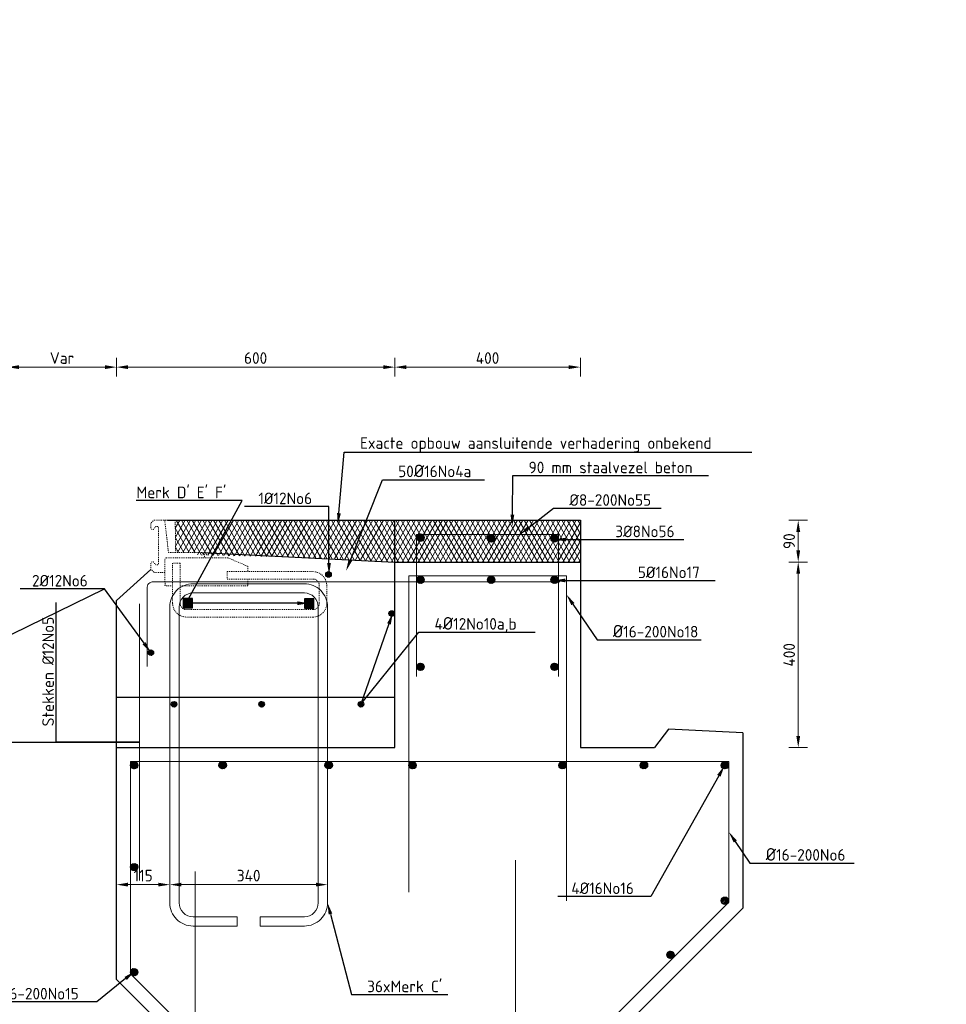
# Model space of a CAD drawing. Header units: millimetres. Extents: x -8028558 to 327273, y -63352 to 83293.
# Tile 34 of 195: x 749 to 2746, y -15356 to -13234. Entities that reach past the tile are written whole.
import ezdxf
from ezdxf import colors
from ezdxf.entities.mleader import LeaderData, LeaderLine
from ezdxf.math import Vec2, Vec3

# ---------------------------------------------------------------- set-up
doc = ezdxf.new("R2010")
doc.units = ezdxf.units.MM
doc.linetypes.add('NLCS-HIDDEN', pattern=[4, 2, -2])
for name, color, linetype, lineweight in [('B-CO-BC-BETONVORM-GD', 90, 'Continuous', 25), ('B-CO-BC-STORTNAAD-GD', 10, 'BC-STORTNAAD', 25), ('B-CO-BC-WAPENING-G', 170, 'Continuous', 18), ('B-CO-BC-WAPENING-GD', 130, 'Continuous', 25), ('B-CO-BC-WAPENING_HOOFDWAPENING-G', 170, 'Continuous', 18), ('B-CO-SC-STAALVORM-A', 252, 'Continuous', 18), ('B-CO-SC-STAALVORM-AD', 252, 'Continuous', 18), ('B-CO-SC-STAALVORM-GD', 140, 'Continuous', 25), ('B-CO-SC-STAALVORM-GN', 10, 'NLCS-HIDDEN', 13), ('B-CO-VH-VERHARDING_ASFALT-A', 252, 'Continuous', 18), ('B-CO-VH-VERHARDING_ASFALT-GD', 252, 'Continuous', 25), ('X-XX-AL-M', 7, 'Continuous', 18), ('X-XX-AL-T25', 7, 'Continuous', 25), ('X-XX-AL-VERWIJZING-T25', 7, 'Continuous', 25)]:
    doc.layers.add(name, color=color, linetype=linetype, lineweight=lineweight)
doc.styles.add('NLCS-ISO-MM10-T25', font='NLCS-ISO.ttf', dxfattribs={"height": 25})
doc.linetypes.add('BC-STORTNAAD', pattern='A,15,-1,[175,NLCS.SHX,S=1,R=0,X=0,Y=0],-1', length=17)
doc.dimstyles.new('NLCS-MM10-T25-PIJL_L0_H4', dxfattribs={"dimscale": 10, "dimtxt": 2.5, "dimasz": 2.5, "dimexe": 2, "dimexo": 2, "dimgap": 0.7, "dimtad": 1, "dimdec": 0, "dimzin": 0, "dimdsep": 46, "dimtxsty": 'NLCS-ISO-MM10-T25', "dimcen": 0, "dimdle": 2, "dimclrd": 256, "dimclre": 256, "dimclrt": 256, "dimadec": 4, "dimazin": 0, "dimtfac": 1, "dimtdec": 3, "dimtofl": 0, "dimtmove": 0, "dimatfit": 3, "dimfxl": 2, "dimfxlon": 1, "dimtfillclr": 256, "dimtolj": 1, "dimtzin": 0, "dimlwd": -1, "dimlwe": -1, "dimarcsym": 0})
pattern_1 = [(45, (29461.201, 0), (-2.8284271, 2.8284271), []), (45, (29461.201, 2.4284), (-2.8284271, 2.8284271), []), (45, (29461.201, 2.5284), (-2.8284271, 2.8284271), []), (45, (29461.201, 2.6284), (-2.8284271, 2.8284271), [])]
pattern_2 = [(45, (29478.201, 0), (-2.8284271, 2.8284271), []), (45, (29478.201, 2.4284), (-2.8284271, 2.8284271), []), (45, (29478.201, 2.5284), (-2.8284271, 2.8284271), []), (45, (29478.201, 2.6284), (-2.8284271, 2.8284271), [])]
pattern_3 = [(45, (29444.201, 0), (-2.8284271, 2.8284271), []), (45, (29444.201, 2.4284), (-2.8284271, 2.8284271), []), (45, (29444.201, 2.5284), (-2.8284271, 2.8284271), []), (45, (29444.201, 2.6284), (-2.8284271, 2.8284271), [])]

# ---------------------------------------------------------------- blocks, each defined once
blk = doc.blocks.new('*D1818')
at = {"layer": 'X-XX-AL-M', "transparency": 16777216}
for p, q in [((722.7, -14002.7), (722.7, -13962.7)), ((957.5, -14002.7), (957.5, -13962.7)), ((747.7, -13982.7), (932.5, -13982.7))]:
    blk.add_line(p, q, dxfattribs=at)
for points in [[(747.7, -13978.6), (747.7, -13986.9), (722.7, -13982.7)], [(932.5, -13978.6), (932.5, -13986.9), (957.5, -13982.7)]]:
    blk.add_solid(points, dxfattribs=at)
at = {"layer": 'X-XX-AL-M', "transparency": 16777216, "insert": (840.1, -13963.2), "char_height": 25, "attachment_point": 5, "style": 'NLCS-ISO-MM10-T25'}
blk.add_mtext('\\A1;Var', dxfattribs=at)
blk = doc.blocks.new('*D1827')
at = {"layer": 'X-XX-AL-M', "transparency": 16777216}
for p, q in [((957.5, -14002.7), (957.5, -13962.7)), ((1557.5, -14002.7), (1557.5, -13962.7)), ((1532.5, -13982.7), (982.5, -13982.7))]:
    blk.add_line(p, q, dxfattribs=at)
for points in [[(982.5, -13978.6), (982.5, -13986.9), (957.5, -13982.7)], [(1532.5, -13978.6), (1532.5, -13986.9), (1557.5, -13982.7)]]:
    blk.add_solid(points, dxfattribs=at)
at = {"layer": 'X-XX-AL-M', "transparency": 16777216, "insert": (1257.5, -13963.2), "char_height": 25, "attachment_point": 5, "style": 'NLCS-ISO-MM10-T25'}
blk.add_mtext('\\A1;600', dxfattribs=at)
blk = doc.blocks.new('*D1828')
at = {"layer": 'X-XX-AL-M', "transparency": 16777216}
for p, q in [((2407.2, -14402.9), (2447.2, -14402.9)), ((2427.2, -14427.9), (2427.2, -14777.9)), ((2407.2, -14802.9), (2447.2, -14802.9))]:
    blk.add_line(p, q, dxfattribs=at)
for points in [[(2423.1, -14427.9), (2431.4, -14427.9), (2427.2, -14402.9)], [(2423.1, -14777.9), (2431.4, -14777.9), (2427.2, -14802.9)]]:
    blk.add_solid(points, dxfattribs=at)
at = {"layer": 'X-XX-AL-M', "transparency": 16777216, "insert": (2407.7, -14602.9), "char_height": 25, "attachment_point": 5, "rotation": 90, "style": 'NLCS-ISO-MM10-T25'}
blk.add_mtext('\\A1;400', dxfattribs=at)
blk = doc.blocks.new('*D1829')
at = {"layer": 'X-XX-AL-M', "transparency": 16777216}
for p, q in [((2407.2, -14312.9), (2447.2, -14312.9)), ((2427.2, -14337.9), (2427.2, -14377.9)), ((2407.2, -14402.9), (2447.2, -14402.9))]:
    blk.add_line(p, q, dxfattribs=at)
for points in [[(2423.1, -14337.9), (2431.4, -14337.9), (2427.2, -14312.9)], [(2423.1, -14377.9), (2431.4, -14377.9), (2427.2, -14402.9)]]:
    blk.add_solid(points, dxfattribs=at)
at = {"layer": 'X-XX-AL-M', "transparency": 16777216, "insert": (2407.7, -14357.9), "char_height": 25, "attachment_point": 5, "rotation": 90, "style": 'NLCS-ISO-MM10-T25'}
blk.add_mtext('\\A1;90', dxfattribs=at)
blk = doc.blocks.new('*D1812')
at = {"layer": 'X-XX-AL-M', "transparency": 16777216}
for p, q in [((1557.5, -14002.7), (1557.5, -13962.7)), ((1957.5, -14002.7), (1957.5, -13962.7)), ((1582.5, -13982.7), (1932.5, -13982.7))]:
    blk.add_line(p, q, dxfattribs=at)
for points in [[(1582.5, -13978.6), (1582.5, -13986.9), (1557.5, -13982.7)], [(1932.5, -13978.6), (1932.5, -13986.9), (1957.5, -13982.7)]]:
    blk.add_solid(points, dxfattribs=at)
at = {"layer": 'X-XX-AL-M', "transparency": 16777216, "insert": (1757.5, -13963.2), "char_height": 25, "attachment_point": 5, "style": 'NLCS-ISO-MM10-T25'}
blk.add_mtext('\\A1;400', dxfattribs=at)
blk = doc.blocks.new('*D1815')
at = {"layer": 'X-XX-AL-M', "transparency": 16777216}
for p, q in [((1072.5, -15117.6), (1072.5, -15078.4)), ((1412.5, -15117.6), (1412.5, -15078.4)), ((1097.5, -15098.4), (1387.5, -15098.4))]:
    blk.add_line(p, q, dxfattribs=at)
for points in [[(1097.5, -15094.2), (1097.5, -15102.5), (1072.5, -15098.4)], [(1387.5, -15094.2), (1387.5, -15102.5), (1412.5, -15098.4)]]:
    blk.add_solid(points, dxfattribs=at)
at = {"layer": 'X-XX-AL-M', "transparency": 16777216, "insert": (1242.5, -15078.9), "char_height": 25, "attachment_point": 5, "style": 'NLCS-ISO-MM10-T25'}
blk.add_mtext('\\A1;340', dxfattribs=at)
blk = doc.blocks.new('*D1816')
at = {"layer": 'X-XX-AL-M', "transparency": 16777216}
for p, q in [((957.5, -15118.4), (957.5, -15078.4)), ((1072.5, -15117.6), (1072.5, -15078.4)), ((1047.5, -15098.4), (982.5, -15098.4))]:
    blk.add_line(p, q, dxfattribs=at)
for points in [[(982.5, -15094.2), (982.5, -15102.5), (957.5, -15098.4)], [(1047.5, -15094.2), (1047.5, -15102.5), (1072.5, -15098.4)]]:
    blk.add_solid(points, dxfattribs=at)
at = {"layer": 'X-XX-AL-M', "transparency": 16777216, "insert": (1015, -15078.9), "char_height": 25, "attachment_point": 5, "style": 'NLCS-ISO-MM10-T25'}
blk.add_mtext('\\A1;115', dxfattribs=at)

msp = doc.modelspace()

# ---------------------------------------------------------------- hatches: boundary and pattern name
at = {"layer": 'B-CO-SC-STAALVORM-A'}
h = msp.add_hatch(dxfattribs=at)
h.set_pattern_fill('ACO-STAAL', color=256, pattern_type=2)
h.set_pattern_definition([(45, (29576.2354, -7126.6957), (-2.8284271, 2.8284271), []), (45, (29576.2354, -7124.2673), (-2.8284271, 2.8284271), []), (45, (29576.2354, -7124.1673), (-2.8284271, 2.8284271), []), (45, (29576.2354, -7124.0673), (-2.8284271, 2.8284271), [])])
h.paths.add_polyline_path([(1620.7, -14350.3, 1), (1604.7, -14350.3, 1)])
h = msp.add_hatch(dxfattribs=at)
h.set_pattern_fill('ACO-STAAL', color=256, pattern_type=2)
h.set_pattern_definition([(45, (29559.305, -7128.234), (-2.8284271, 2.8284271), []), (45, (29559.305, -7125.8057), (-2.8284271, 2.8284271), []), (45, (29559.305, -7125.7057), (-2.8284271, 2.8284271), []), (45, (29559.305, -7125.6057), (-2.8284271, 2.8284271), [])])
h.paths.add_polyline_path([(1773.1, -14351.9, 1), (1757.1, -14351.9, 1)])
h = msp.add_hatch(dxfattribs=at)
h.set_pattern_fill('ACO-STAAL', color=256, pattern_type=2)
h.set_pattern_definition([(45, (29542.305, -7128.234), (-2.8284271, 2.8284271), []), (45, (29542.305, -7125.8057), (-2.8284271, 2.8284271), []), (45, (29542.305, -7125.7057), (-2.8284271, 2.8284271), []), (45, (29542.305, -7125.6057), (-2.8284271, 2.8284271), [])])
h.paths.add_polyline_path([(1909.9, -14351.9, 1), (1893.9, -14351.9, 1)])
h = msp.add_hatch(dxfattribs=at)
h.set_pattern_fill('ACO-STAAL', color=256, pattern_type=2)
h.set_pattern_definition(pattern_2)
h.paths.add_polyline_path([(1620.8, -14441.4, 1), (1604.8, -14441.4, 1)])
h = msp.add_hatch(dxfattribs=at)
h.set_pattern_fill('ACO-STAAL', color=256, pattern_type=2)
h.set_pattern_definition(pattern_1)
h.paths.add_polyline_path([(1773.1, -14441.4, 1), (1757.1, -14441.4, 1)])
h = msp.add_hatch(dxfattribs=at)
h.set_pattern_fill('ACO-STAAL', color=256, pattern_type=2)
h.set_pattern_definition(pattern_3)
h.paths.add_polyline_path([(1909.9, -14441.4, 1), (1893.9, -14441.4, 1)])
h = msp.add_hatch(dxfattribs=at)
h.set_pattern_fill('ACO-STAAL', color=256, pattern_type=2)
h.set_pattern_definition(pattern_2)
h.paths.add_polyline_path([(1620.8, -14628.8, 1), (1604.8, -14628.8, 1)])
h = msp.add_hatch(dxfattribs=at)
h.set_pattern_fill('ACO-STAAL', color=256, pattern_type=2)
h.set_pattern_definition(pattern_3)
h.paths.add_polyline_path([(1909.9, -14628.8, 1), (1893.9, -14628.8, 1)])
h = msp.add_hatch(dxfattribs=at)
h.set_pattern_fill('ACO-STAAL', color=256, pattern_type=2)
h.set_pattern_definition(pattern_1)
h.paths.add_polyline_path([(1003.6, -14841, 1), (987.6, -14841, 1)])
h = msp.add_hatch(dxfattribs=at)
h.set_pattern_fill('ACO-STAAL', color=256, pattern_type=2)
h.set_pattern_definition(pattern_1)
h.paths.add_polyline_path([(1194.4, -14841, 1), (1178.4, -14841, 1)])
h = msp.add_hatch(dxfattribs=at)
h.set_pattern_fill('ACO-STAAL', color=256, pattern_type=2)
h.set_pattern_definition(pattern_1)
h.paths.add_polyline_path([(1423, -14841, 1), (1407, -14841, 1)])
h = msp.add_hatch(dxfattribs=at)
h.set_pattern_fill('ACO-STAAL', color=256, pattern_type=2)
h.set_pattern_definition(pattern_1)
h.paths.add_polyline_path([(1603.8, -14841, 1), (1587.8, -14841, 1)])
h = msp.add_hatch(dxfattribs=at)
h.set_pattern_fill('ACO-STAAL', color=256, pattern_type=2)
h.set_pattern_definition(pattern_1)
h.paths.add_polyline_path([(1926.9, -14841, 1), (1910.9, -14841, 1)])
h = msp.add_hatch(dxfattribs=at)
h.set_pattern_fill('ACO-STAAL', color=256, pattern_type=2)
h.set_pattern_definition(pattern_1)
h.paths.add_polyline_path([(2102.6, -14841, 1), (2086.6, -14841, 1)])
h = msp.add_hatch(dxfattribs=at)
h.set_pattern_fill('ACO-STAAL', color=256, pattern_type=2)
h.set_pattern_definition(pattern_1)
h.paths.add_polyline_path([(2277, -14841, 1), (2261, -14841, 1)])
h = msp.add_hatch(dxfattribs=at)
h.set_pattern_fill('ACO-STAAL', color=256, pattern_type=2)
h.set_pattern_definition(pattern_1)
h.paths.add_polyline_path([(1003.6, -15060.6, 1), (987.6, -15060.6, 1)])
h = msp.add_hatch(dxfattribs=at)
h.set_pattern_fill('ACO-STAAL', color=256, pattern_type=2)
h.set_pattern_definition(pattern_1)
h.paths.add_polyline_path([(2277.2, -15133.1, 1), (2261.2, -15133.1, 1)])
h = msp.add_hatch(dxfattribs=at)
h.set_pattern_fill('ACO-STAAL', color=256, pattern_type=2)
h.set_pattern_definition(pattern_1)
h.paths.add_polyline_path([(2159.8, -15249.8, 1), (2143.8, -15249.8, 1)])
h = msp.add_hatch(dxfattribs=at)
h.set_pattern_fill('ACO-STAAL', color=256, pattern_type=2)
h.set_pattern_definition(pattern_1)
h.paths.add_polyline_path([(1003.6, -15287.1, 1), (987.6, -15287.1, 1)])
at = {"layer": 'B-CO-SC-STAALVORM-AD'}
h = msp.add_hatch(dxfattribs=at)
h.set_pattern_fill('ACO-STAAL', color=256, pattern_type=2)
h.set_pattern_definition([(45, (29486.299, -1.1786), (-2.8284271, 2.8284271), []), (45, (29486.299, 1.25), (-2.8284271, 2.8284271), []), (45, (29486.299, 1.35), (-2.8284271, 2.8284271), []), (45, (29486.299, 1.45), (-2.8284271, 2.8284271), [])])
h.paths.add_polyline_path([(1408.7, -14429.9, -1), (1420.7, -14429.9, -1)])
h = msp.add_hatch(dxfattribs=at)
h.set_pattern_fill('ACO-STAAL', color=256, pattern_type=2)
h.set_pattern_definition(pattern_1)
h.paths.add_polyline_path([(1557, -14513.9, 1), (1545, -14513.9, 1)])
h = msp.add_hatch(dxfattribs=at)
h.set_pattern_fill('ACO-STAAL', color=256, pattern_type=2)
h.set_pattern_definition([(45, (29462.6566, 31.8182), (-2.8284271, 2.8284271), []), (45, (29462.6566, 34.2466), (-2.8284271, 2.8284271), []), (45, (29462.6566, 34.3466), (-2.8284271, 2.8284271), []), (45, (29462.6566, 34.4466), (-2.8284271, 2.8284271), [])])
h.paths.add_polyline_path([(1037.6, -14598.3, 1), (1025.6, -14598.3, 1)])
h = msp.add_hatch(dxfattribs=at)
h.set_pattern_fill('ACO-STAAL', color=256, pattern_type=2)
h.set_pattern_definition(pattern_1)
h.paths.add_polyline_path([(1087.7, -14709.6, 1), (1075.7, -14709.6, 1)])
h = msp.add_hatch(dxfattribs=at)
h.set_pattern_fill('ACO-STAAL', color=256, pattern_type=2)
h.set_pattern_definition(pattern_1)
h.paths.add_polyline_path([(1276.4, -14709.6, 1), (1264.4, -14709.6, 1)])
h = msp.add_hatch(dxfattribs=at)
h.set_pattern_fill('ACO-STAAL', color=256, pattern_type=2)
h.set_pattern_definition(pattern_1)
h.paths.add_polyline_path([(1490.6, -14709.6, 1), (1478.6, -14709.6, 1)])
at = {"layer": 'B-CO-VH-VERHARDING_ASFALT-A'}
h = msp.add_hatch(dxfattribs=at)
h.set_pattern_fill('AVH-ASFALT', color=256, scale=10, pattern_type=2)
h.set_pattern_definition([(60, (29461.201, 0), (-8.660254, 5), []), (120, (29461.201, 0), (-8.660254, -5), [])])
h.paths.add_polyline_path([(-355.9, -14402.9), (-302.8, -14312.9), (-642.3, -14312.9), (-642.3, -14402.9)])
h.paths.add_polyline_path([(-302.8, -14312.9), (-355.9, -14402.9), (122.7, -14402.9), (330.5, -14392.5), (389.2, -14312.9)])
h.paths.add_polyline_path([(1957.5, -14402.9), (1957.5, -14312.9), (1561.6, -14312.9), (1514.2, -14399.8), (1557.5, -14402.9)])
h.paths.add_polyline_path([(595, -14382.2), (596.1, -14312.9), (389.2, -14312.9), (330.5, -14392.5), (538.3, -14382.2)])
h.paths.add_polyline_path([(611.3, -14375.7), (610.6, -14382.2), (611.2, -14382.2)])
h.paths.add_polyline_path([(1069.6, -14382.2), (1068.8, -14375.7), (1068.9, -14382.2)])
h.paths.add_polyline_path([(1084.1, -14312.9), (1085.2, -14382.2), (1125.6, -14382.2), (1131.2, -14387.7), (1349.7, -14392.5), (1514.2, -14399.8), (1561.6, -14312.9)])
at = {"layer": 'X-XX-AL-T25', "true_color": 0x636466}
h = msp.add_hatch(color=251, dxfattribs=at)
h.dxf.hatch_style = 1
h.paths.add_polyline_path([(1121.5, -14481.7), (1101.5, -14481.7), (1101.5, -14501.7), (1121.5, -14501.7)])
h = msp.add_hatch(color=251, dxfattribs=at)
h.dxf.hatch_style = 1
h.paths.add_polyline_path([(1382.7, -14482.3), (1362.7, -14482.3), (1362.7, -14502.3), (1382.7, -14502.3)])

# ---------------------------------------------------------------- linework, layer by layer
at = {"layer": 'B-CO-BC-BETONVORM-GD', "flags": 128}
for points in [[(1141.9, -14382.2), (1557.5, -14402.9)], [(1557.5, -14402.9), (1957.5, -14402.9)], [(1957.5, -14402.9), (1957.5, -14802.9)], [(957.5, -14485.5), (1031.9, -14418.9)], [(957.5, -15302.9), (957.5, -14485.5)], [(2147.5, -14762.9), (2117.5, -14802.9)], [(2307.5, -14770.9), (2147.5, -14762.9)], [(2307.5, -14770.9), (2307.5, -15148.9)], [(957.5, -14802.9), (1557.5, -14802.9)], [(1957.5, -14802.9), (2117.5, -14802.9)], [(1847.5, -15608.9), (2307.5, -15148.9)], [(957.5, -15302.9), (1097.5, -15442.9)]]:
    msp.add_lwpolyline(points, dxfattribs=at)
at = {"layer": 'B-CO-BC-STORTNAAD-GD', "ltscale": 0.5, "flags": 128}
for points in [[(1557.5, -14802.9), (1557.5, -14312.9)], [(957.5, -14694.2), (1557.5, -14694.2)], [(957.5, -14802.9), (1557.5, -14802.9)]]:
    msp.add_lwpolyline(points, dxfattribs=at)
at = {"layer": 'B-CO-BC-WAPENING-G', "flags": 128}
for points in [[(1604.5, -14649.5), (1604.5, -14343.3), (1910.5, -14343.3), (1910.5, -14649.5)], [(1587.5, -15115), (1587.5, -14432.9), (1927.5, -14432.9), (1927.5, -15133.4)], [(987.5, -14832.9), (2277.5, -14832.9)], [(987.5, -15290.5), (987.5, -14832.9)], [(2277.5, -14832.9), (2277.5, -15136.5)], [(1817.5, -15045.5), (1817.5, -16307.3)], [(1127.5, -16307.3), (1127.5, -15070.1)], [(1546.5, -15867.4), (2277.5, -15136.5)], [(987.5, -15290.5), (1377.7, -15680.7)]]:
    msp.add_lwpolyline(points, dxfattribs=at)
for points in [[(1072.5, -15137.6, 0.414214), (1122.5, -15187.6)], [(1362.5, -15187.6, 0.414214), (1412.5, -15137.6)]]:
    msp.add_lwpolyline(points, format="xyb", dxfattribs=at)
at = {"layer": 'B-CO-BC-WAPENING-GD'}
for points in [[(1101.5, -14501.7), (1121.5, -14501.7), (1121.5, -14481.7), (1101.5, -14481.7)], [(1362.7, -14502.3), (1382.7, -14502.3), (1382.7, -14482.3), (1362.7, -14482.3)]]:
    msp.add_lwpolyline(points, close=True, dxfattribs=at)
for centre, radius in [((1612.7, -14350.3), 8), ((1765.1, -14351.9), 8), ((1901.9, -14351.9), 8), ((1414.7, -14429.9), 6), ((1612.8, -14441.4), 8), ((1765.1, -14441.4), 8), ((1901.9, -14441.4), 8), ((1551, -14513.9), 6), ((1031.6, -14598.3), 6), ((1612.8, -14628.8), 8), ((1901.9, -14628.8), 8), ((1081.7, -14709.6), 6), ((1270.4, -14709.6), 6), ((1484.6, -14709.6), 6), ((995.6, -14841), 8), ((1186.4, -14841), 8), ((1415, -14841), 8), ((1595.8, -14841), 8), ((1918.9, -14841), 8), ((2094.6, -14841), 8), ((2269, -14841), 8), ((995.6, -15060.6), 8), ((2269.2, -15133.1), 8), ((2151.8, -15249.8), 8), ((995.6, -15287.1), 8)]:
    msp.add_circle(centre, radius, dxfattribs=at)
at = {"layer": 'B-CO-BC-WAPENING_HOOFDWAPENING-G', "flags": 128}
for points in [[(1023.6, -14628), (1023.6, -14459.6, -0.481147), (1037.6, -14445.6), (1913.5, -14445.6)], [(1092.5, -15137.6, 0.414214), (1122.5, -15167.6)], [(1362.5, -15167.6, 0.414214), (1392.5, -15137.6)]]:
    msp.add_lwpolyline(points, format="xyb", dxfattribs=at)
at = {"layer": 'B-CO-BC-WAPENING_HOOFDWAPENING-G', "ltscale": 500, "flags": 128}
for points in [[(1122.5, -14449.6, 0.414214), (1072.5, -14499.6)], [(1412.5, -14499.6, 0.414214), (1362.5, -14449.6)], [(1122.5, -14469.6, 0.414214), (1092.5, -14499.6)], [(1392.5, -14499.6, 0.414214), (1362.5, -14469.6)]]:
    msp.add_lwpolyline(points, format="xyb", dxfattribs=at)
for points in [[(1362.5, -14449.6), (1122.5, -14449.6)], [(1122.5, -14469.6), (1362.5, -14469.6)], [(1072.5, -14499.6), (1072.5, -15137.6)], [(1092.5, -15137.6), (1092.5, -14499.6)], [(1392.5, -14499.6), (1392.5, -15137.6)], [(1412.5, -15137.6), (1412.5, -14499.6)], [(1217.5, -15167.6), (1122.5, -15167.6)], [(1217.5, -15187.6), (1217.5, -15167.6)], [(1267.5, -15167.6), (1267.5, -15187.6)], [(1362.5, -15167.6), (1267.5, -15167.6)], [(1122.5, -15187.6), (1217.5, -15187.6)], [(1267.5, -15187.6), (1362.5, -15187.6)]]:
    msp.add_lwpolyline(points, dxfattribs=at)
at = {"layer": 'B-CO-BC-WAPENING_HOOFDWAPENING-G', "flags": 128}
msp.add_lwpolyline([(1007, -14492.9), (1007, -15089.5)], dxfattribs=at)
at = {"layer": 'B-CO-SC-STAALVORM-GD', "flags": 128}
msp.add_lwpolyline([(1062.3, -14454.3), (1062.3, -14453.6)], dxfattribs=at)
at = {"layer": 'B-CO-SC-STAALVORM-GN', "flags": 128}
for points in [[(1061.6, -14425.5), (1038.4, -14425.5), (1031.9, -14418.9), (1031.9, -14405.8, -0.748975), (1038.4, -14403.9, 0.045064), (1041.6, -14408, 0.61982), (1048.4, -14406), (1048.4, -14329.2, 0.61982), (1041.6, -14327.2, 0.045064), (1038.4, -14331.4, -0.748975), (1031.9, -14329.5), (1031.9, -14318.7), (1037.7, -14312.9), (1061.6, -14312.9), (1069.6, -14382.2), (1070.8, -14382.2), (1141.9, -14382.2), (1147.5, -14387.7), (1147.5, -14393.7)], [(1062.3, -14453.6), (1061.9, -14432.6), (1061.9, -14398.3, -0.3609), (1065.7, -14393.7), (1197.6, -14393.7)], [(1410.8, -14453.6, 0.414214), (1380.8, -14423.6)], [(1394.8, -14453.6, 0.414214), (1380.8, -14439.6)], [(1078.6, -14491.5, 0.414214), (1108.6, -14521.5)], [(1094.6, -14491.5, 0.414214), (1108.6, -14505.5)], [(1380.8, -14505.5, 0.414214), (1394.8, -14491.5)], [(1380.8, -14521.5, 0.414214), (1410.8, -14491.5)]]:
    msp.add_lwpolyline(points, format="xyb", dxfattribs=at)
at = {"layer": 'B-CO-SC-STAALVORM-GN'}
msp.add_lwpolyline([(1061.6, -14312.9), (1084.1, -14312.9), (1085.2, -14382.2)], dxfattribs=at)
at = {"layer": 'B-CO-SC-STAALVORM-GN', "flags": 128}
for points in [[(1094.6, -14405.2), (1078.6, -14405.2)], [(1078.6, -14491.5), (1078.6, -14405.2)], [(1094.6, -14491.5), (1094.6, -14405.2)], [(1197.6, -14393.7), (1240.5, -14412.1)], [(1240.5, -14412.1), (1240.5, -14423.6)], [(1195.9, -14423.6), (1195.9, -14439.6)], [(1195.9, -14423.6), (1380.8, -14423.6)], [(1078.6, -14454.3), (1062.3, -14454.3)], [(1240.5, -14454.3), (1094.6, -14454.3)], [(1195.9, -14439.6), (1380.8, -14439.6)], [(1240.5, -14439.6), (1240.5, -14454.3)], [(1394.8, -14453.6), (1394.8, -14491.5)], [(1410.8, -14453.6), (1410.8, -14491.5)], [(1380.8, -14505.5), (1108.6, -14505.5)], [(1380.8, -14521.5), (1108.6, -14521.5)]]:
    msp.add_lwpolyline(points, dxfattribs=at)
at = {"layer": 'B-CO-VH-VERHARDING_ASFALT-GD', "flags": 128}
for points in [[(1067.8, -14312.9), (1957.5, -14312.9)], [(1957.5, -14312.9), (1957.5, -14402.9)]]:
    msp.add_lwpolyline(points, dxfattribs=at)

# ---------------------------------------------------------------- dimensions: what is measured, and where the dimension line sits
at = {"layer": 'X-XX-AL-M'}
dim = msp.add_linear_dim(base=(957.5, -13982.7), p1=(722.7, -14802.9), p2=(957.5, -14802.9), text='Var', dimstyle='NLCS-MM10-T25-PIJL_L0_H4', dxfattribs=at)
dim.commit()
dim.dimension.update_dxf_attribs({"geometry": '*D1818', "text_midpoint": (840.1, -13963.2)})
for base, p1, p2, angle, picture, middle in [((957.5, -13982.7), (1557.5, -14402.9), (957.5, -14402.9), 180, '*D1827', (1257.5, -13963.2)), ((1957.5, -13982.7), (1557.5, -14402.9), (1957.5, -14402.9), 180, '*D1812', (1757.5, -13963.2)), ((2427.2, -14402.9), (1957.5, -14312.9), (1957.5, -14402.9), 90, '*D1829', (2407.7, -14357.9)), ((2427.2, -14802.9), (1957.5, -14402.9), (1957.5, -14802.9), 90, '*D1828', (2407.7, -14602.9))]:
    dim = msp.add_linear_dim(base=base, p1=p1, p2=p2, angle=angle, dimstyle='NLCS-MM10-T25-PIJL_L0_H4', dxfattribs=at)
    dim.commit()
    dim.dimension.update_dxf_attribs({"geometry": picture, "text_midpoint": middle})
for base, p2, picture, middle in [((957.5, -15098.4), (957.5, -15302.9), '*D1816', (1015, -15078.9)), ((1412.5, -15098.4), (1412.5, -15137.6), '*D1815', (1242.5, -15078.9))]:
    dim = msp.add_linear_dim(base=base, p1=(1072.5, -15137.6), p2=p2, dimstyle='NLCS-MM10-T25-PIJL_L0_H4', dxfattribs=at)
    dim.commit()
    dim.dimension.update_dxf_attribs({"geometry": picture, "text_midpoint": middle})

# ---------------------------------------------------------------- leaders
at = {"layer": 'X-XX-AL-VERWIJZING-T25'}
ml = msp.add_multileader_mtext('Standard', dxfattribs=at)
ml.set_content('Merk B', color=256, style='NLCS-ISO-MM10-T25')
ml.set_leader_properties(color=256, linetype='ByLayer', lineweight=-1)
ml.build(insert=Vec2(0, 0))
ml.multileader.update_dxf_attribs({"text_left_attachment_type": 5, "text_right_attachment_type": 5, "dogleg_length": 25, "arrow_head_size": 25})
ctx = ml.context
ctx.base_point, ctx.char_height, ctx.arrow_head_size, ctx.landing_gap_size, ctx.plane_origin = Vec3(137517.8, -36029.7), 25, 25, 9, Vec3(137783.2, -36013.1)
ctx.left_attachment, ctx.right_attachment = 5, 5
notes = []
notes.append((ctx, [(0, (0, 0, 0), (0, 0), (1, 0), 1, [])]))
ctx.mtext.insert, ctx.mtext.flow_direction = Vec3(137526.8, -35999.7), 5
ml = msp.add_multileader_mtext('Standard', dxfattribs=at)
ml.set_content('Exacte opbouw aansluitende verhadering onbekend ', color=256, style='NLCS-ISO-MM10-T25')
ml.set_leader_properties(color=256, linetype='ByLayer', lineweight=-1)
ml.build(insert=Vec2(0, 0))
ml.multileader.update_dxf_attribs({"text_left_attachment_type": 5, "text_right_attachment_type": 5, "dogleg_length": 25, "arrow_head_size": 25})
ctx = ml.context
ctx.base_point, ctx.char_height, ctx.arrow_head_size, ctx.landing_gap_size, ctx.plane_origin = Vec3(1473.5, -14166.4), 25, 25, 9, Vec3(1345.5, -14329)
ctx.left_attachment, ctx.right_attachment = 5, 5
notes.append((ctx, [(1, (1, 1, 0), (1448.5, -14166.4), (1, 0), 25, [(0, [(1434.9, -14322.4)], 0, [])])]))
ctx.mtext.insert, ctx.mtext.flow_direction = Vec3(1482.5, -14133.9), 5
ml = msp.add_multileader_mtext('Standard', dxfattribs=at)
ml.set_content('50{\\H1.08333x;Ø}16No4a', color=256, style='NLCS-ISO-MM10-T25')
ml.set_leader_properties(color=256, linetype='ByLayer', lineweight=-1)
ml.build(insert=Vec2(0, 0))
ml.multileader.update_dxf_attribs({"text_left_attachment_type": 5, "text_right_attachment_type": 5, "dogleg_length": 25, "arrow_head_size": 25})
ctx = ml.context
ctx.base_point, ctx.char_height, ctx.arrow_head_size, ctx.landing_gap_size, ctx.plane_origin = Vec3(1555.8, -14225.4), 25, 25, 9, Vec3(1467.1, -14486.1)
ctx.left_attachment, ctx.right_attachment = 5, 5
notes.append((ctx, [(0, (1, 1, 0), (1530.8, -14225.4), (1, 0), 25, [(0, [(1452.5, -14422)], 0, [])])]))
ctx.mtext.insert, ctx.mtext.rotation, ctx.mtext.flow_direction = Vec3(1564.8, -14192.9), 6.283185, 5
ml = msp.add_multileader_mtext('Standard', dxfattribs=at)
ml.set_content('90 mm staalvezel beton ', color=256, style='NLCS-ISO-MM10-T25')
ml.set_leader_properties(color=256, linetype='ByLayer', lineweight=-1)
ml.build(insert=Vec2(0, 0))
ml.multileader.update_dxf_attribs({"text_left_attachment_type": 5, "text_right_attachment_type": 5, "dogleg_length": 25, "arrow_head_size": 25})
ctx = ml.context
ctx.base_point, ctx.char_height, ctx.arrow_head_size, ctx.landing_gap_size, ctx.plane_origin = Vec3(1836.9, -14216.5), 25, 25, 9, Vec3(1709, -14329)
ctx.left_attachment, ctx.right_attachment = 5, 5
notes.append((ctx, [(1, (1, 1, 0), (1811.9, -14216.5), (1, 0), 25, [(0, [(1810.7, -14325.9)], 0, [])])]))
ctx.mtext.insert, ctx.mtext.flow_direction = Vec3(1845.9, -14186.5), 5
ml = msp.add_multileader_mtext('Standard', dxfattribs=at)
ml.set_content("Merk D' E' F'", color=256, style='NLCS-ISO-MM10-T25')
ml.set_leader_properties(color=256, linetype='ByLayer', lineweight=-1)
ml.build(insert=Vec2(0, 0))
ml.multileader.update_dxf_attribs({"text_left_attachment_type": 5, "text_right_attachment_type": 5, "dogleg_length": 25, "arrow_head_size": 25})
ctx = ml.context
ctx.base_point, ctx.char_height, ctx.arrow_head_size, ctx.landing_gap_size, ctx.plane_origin = Vec3(991.6, -14270.4), 25, 25, 9, Vec3(1356.1, -14491.7)
ctx.left_attachment, ctx.right_attachment = 5, 5
notes.append((ctx, [(0, (1, 1, 0), (1228.4, -14270.4), (-1, 0), 25, [(1, [(1372.1, -14491.7), (1107.6, -14491.7)], 0, [])])]))
ctx.mtext.insert, ctx.mtext.flow_direction = Vec3(1000.6, -14240.4), 5
ml = msp.add_multileader_mtext('Standard', dxfattribs=at)
ml.set_content('1Ø12No6', color=256, style='NLCS-ISO-MM10-T25')
ml.set_leader_properties(color=256, linetype='ByLayer', lineweight=-1)
ml.build(insert=Vec2(0, 0))
ml.multileader.update_dxf_attribs({"text_left_attachment_type": 5, "text_right_attachment_type": 5, "dogleg_length": 25, "arrow_head_size": 25})
ctx = ml.context
ctx.base_point, ctx.char_height, ctx.arrow_head_size, ctx.landing_gap_size, ctx.plane_origin = Vec3(1254.5, -14283.2), 25, 25, 9, Vec3(1415.8, -14429.8)
ctx.left_attachment, ctx.right_attachment = 5, 5
notes.append((ctx, [(1, (1, 1, 0), (1415, -14283.2), (-1, 0), 25, [(0, [(1415.8, -14429.8)], 0, [])])]))
ctx.mtext.insert, ctx.mtext.flow_direction = Vec3(1263.5, -14253.2), 5
ml = msp.add_multileader_mtext('Standard', dxfattribs=at)
ml.set_content('Ø8-200No55', color=256, style='NLCS-ISO-MM10-T25')
ml.set_leader_properties(color=256, linetype='ByLayer', lineweight=-1)
ml.build(insert=Vec2(0, 0))
ml.multileader.update_dxf_attribs({"text_left_attachment_type": 5, "text_right_attachment_type": 5, "dogleg_length": 25, "arrow_head_size": 25})
ctx = ml.context
ctx.base_point, ctx.char_height, ctx.arrow_head_size, ctx.landing_gap_size, ctx.plane_origin = Vec3(1924.8, -14286.7), 25, 25, 9, Vec3(1757.5, -14343.3)
ctx.left_attachment, ctx.right_attachment = 5, 5
notes.append((ctx, [(0, (1, 1, 0), (1899.8, -14286.7), (1, 0), 25, [(0, [(1827.5, -14343.3)], 0, [])])]))
ctx.mtext.insert, ctx.mtext.flow_direction = Vec3(1933.8, -14256.7), 5
ml = msp.add_multileader_mtext('Standard', dxfattribs=at)
ml.set_content('3Ø8No56', color=256, style='NLCS-ISO-MM10-T25')
ml.set_leader_properties(color=256, linetype='ByLayer', lineweight=-1)
ml.build(insert=Vec2(0, 0))
ml.multileader.update_dxf_attribs({"text_left_attachment_type": 5, "text_right_attachment_type": 5, "dogleg_length": 25, "arrow_head_size": 25})
ctx = ml.context
ctx.base_point, ctx.char_height, ctx.arrow_head_size, ctx.landing_gap_size, ctx.plane_origin = Vec3(2023.8, -14354.5), 25, 25, 9, Vec3(1901.9, -14354.5)
ctx.left_attachment, ctx.right_attachment = 5, 5
notes.append((ctx, [(0, (1, 1, 0), (1998.8, -14354.5), (1, 0), 25, [(0, [(1901.9, -14354.5)], 0, [])])]))
ctx.mtext.insert, ctx.mtext.flow_direction = Vec3(2032.8, -14324.5), 5
ml = msp.add_multileader_mtext('Standard', dxfattribs=at)
ml.set_content('5Ø16No17', color=256, style='NLCS-ISO-MM10-T25')
ml.set_leader_properties(color=256, linetype='ByLayer', lineweight=-1)
ml.build(insert=Vec2(0, 0))
ml.multileader.update_dxf_attribs({"text_left_attachment_type": 5, "text_right_attachment_type": 5, "dogleg_length": 25, "arrow_head_size": 25})
ctx = ml.context
ctx.base_point, ctx.char_height, ctx.arrow_head_size, ctx.landing_gap_size, ctx.plane_origin = Vec3(2072.5, -14442.6), 25, 25, 9, Vec3(1900.4, -14442.6)
ctx.left_attachment, ctx.right_attachment = 5, 5
notes.append((ctx, [(0, (1, 1, 0), (2047.5, -14442.6), (1, 0), 25, [(0, [(1900.4, -14442.6)], 0, [])])]))
ctx.mtext.insert, ctx.mtext.flow_direction = Vec3(2081.5, -14412.6), 5
ml = msp.add_multileader_mtext('Standard', dxfattribs=at)
ml.set_content('2Ø12No6', color=256, style='NLCS-ISO-MM10-T25')
ml.set_leader_properties(color=256, linetype='ByLayer', lineweight=-1)
ml.build(insert=Vec2(0, 0))
ml.multileader.update_dxf_attribs({"text_left_attachment_type": 5, "text_right_attachment_type": 5, "dogleg_length": 25, "arrow_head_size": 25})
ctx = ml.context
ctx.base_point, ctx.char_height, ctx.arrow_head_size, ctx.landing_gap_size, ctx.plane_origin = Vec3(766.4, -14460.7), 25, 25, 9, Vec3(326.2, -14222.5)
ctx.left_attachment, ctx.right_attachment = 5, 5
notes.append((ctx, [(1, (1, 1, 0), (931.9, -14460.7), (-1, 0), 25, [(1, [(649.8, -14598.3)], 0, []), (0, [(1031.6, -14598.3)], 0, [])])]))
ctx.mtext.insert, ctx.mtext.flow_direction = Vec3(775.4, -14430.7), 5
ml = msp.add_multileader_mtext('Standard', dxfattribs=at)
ml.set_content('{\\H1.08333x;Ø}16-200No18', color=256, style='NLCS-ISO-MM10-T25')
ml.set_leader_properties(color=256, linetype='ByLayer', lineweight=-1)
ml.build(insert=Vec2(0, 0))
ml.multileader.update_dxf_attribs({"text_left_attachment_type": 5, "text_right_attachment_type": 5, "dogleg_length": 25, "arrow_head_size": 25})
ctx = ml.context
ctx.base_point, ctx.char_height, ctx.arrow_head_size, ctx.landing_gap_size, ctx.plane_origin = Vec3(2018.5, -14571), 25, 25, 9, Vec3(2380.6, -14437.8)
ctx.left_attachment, ctx.right_attachment = 5, 5
notes.append((ctx, [(1, (1, 1, 0), (1993.5, -14571), (1, 0), 25, [(0, [(1927.5, -14472.9)], 0, [])])]))
ctx.mtext.insert, ctx.mtext.width, ctx.mtext.flow_direction = Vec3(2027.5, -14538.5), 188.357, 5
ml = msp.add_multileader_mtext('Standard', dxfattribs=at)
ml.set_content('Stekken Ø12No5', color=256, style='NLCS-ISO-MM10-T25')
ml.set_leader_properties(color=256, linetype='ByLayer', lineweight=-1)
ml.build(insert=Vec2(0, 0))
ml.multileader.update_dxf_attribs({"text_left_attachment_type": 5, "text_right_attachment_type": 5, "dogleg_length": 25, "arrow_head_size": 25})
ctx = ml.context
ctx.base_point, ctx.char_height, ctx.arrow_head_size, ctx.landing_gap_size, ctx.plane_origin, ctx.plane_x_axis, ctx.plane_y_axis = Vec3(827.6, -14766.2), 25, 25, 9, Vec3(827.6, -14945.7), Vec3(0, 1), Vec3(-1, 0)
ctx.left_attachment, ctx.right_attachment = 5, 5
notes.append((ctx, [(0, (1, 1, 0), (827.6, -14791.2), (0, 1), 25, [(1, [(673.2, -14791.2), (1007, -14791.2)], 0, [])])]))
ctx.mtext.insert, ctx.mtext.text_direction, ctx.mtext.rotation, ctx.mtext.flow_direction = Vec3(797.6, -14757.2), Vec3(0, 1), 1.570796, 5
ml = msp.add_multileader_mtext('Standard', dxfattribs=at)
ml.set_content('4{\\H1.08333x;Ø}12No10a,b', color=256, style='NLCS-ISO-MM10-T25')
ml.set_leader_properties(color=256, linetype='ByLayer', lineweight=-1)
ml.build(insert=Vec2(0, 0))
ml.multileader.update_dxf_attribs({"text_left_attachment_type": 5, "text_right_attachment_type": 5, "dogleg_length": 25, "arrow_head_size": 25})
ctx = ml.context
ctx.base_point, ctx.char_height, ctx.arrow_head_size, ctx.landing_gap_size, ctx.plane_origin = Vec3(1634.1, -14554.1), 25, 25, 9, Vec3(1311.1, -14558.3)
ctx.left_attachment, ctx.right_attachment = 5, 5
notes.append((ctx, [(0, (1, 1, 0), (1609.1, -14554.1), (1, 0), 25, [(1, [(1553.2, -14512.7), (1484.6, -14709.6)], 0, [])])]))
ctx.mtext.insert, ctx.mtext.rotation, ctx.mtext.flow_direction = Vec3(1643.1, -14521.6), 6.283185, 5
ml = msp.add_multileader_mtext('Standard', dxfattribs=at)
ml.set_content('4Ø16No16', color=256, style='NLCS-ISO-MM10-T25')
ml.set_leader_properties(color=256, linetype='ByLayer', lineweight=-1)
ml.build(insert=Vec2(0, 0))
ml.multileader.update_dxf_attribs({"text_left_attachment_type": 5, "text_right_attachment_type": 5, "dogleg_length": 25, "arrow_head_size": 25})
ctx = ml.context
ctx.base_point, ctx.char_height, ctx.arrow_head_size, ctx.landing_gap_size, ctx.plane_origin = Vec3(1929.1, -15123.7), 25, 25, 9, Vec3(2277.5, -14832.9)
ctx.left_attachment, ctx.right_attachment = 5, 5
notes.append((ctx, [(0, (1, 1, 0), (2109.6, -15123.7), (-1, 0), 25, [(0, [(2268.4, -14841.9)], 0, [])])]))
ctx.mtext.insert, ctx.mtext.flow_direction = Vec3(1938.1, -15093.7), 5
ml = msp.add_multileader_mtext('Standard', dxfattribs=at)
ml.set_content('{\\H1.08333x;Ø}16-200No6', color=256, style='NLCS-ISO-MM10-T25')
ml.set_leader_properties(color=256, linetype='ByLayer', lineweight=-1)
ml.build(insert=Vec2(0, 0))
ml.multileader.update_dxf_attribs({"text_left_attachment_type": 5, "text_right_attachment_type": 5, "dogleg_length": 25, "arrow_head_size": 25})
ctx = ml.context
ctx.base_point, ctx.char_height, ctx.arrow_head_size, ctx.landing_gap_size, ctx.plane_origin = Vec3(2348.2, -15052.2), 25, 25, 9, Vec3(2697.8, -14918.9)
ctx.left_attachment, ctx.right_attachment = 5, 5
notes.append((ctx, [(1, (1, 1, 0), (2323.2, -15052.2), (1, 0), 25, [(0, [(2277.5, -14984.7)], 0, [])])]))
ctx.mtext.insert, ctx.mtext.width, ctx.mtext.flow_direction = Vec3(2357.2, -15019.7), 188.357, 5
ml = msp.add_multileader_mtext('Standard', dxfattribs=at)
ml.set_content("36xMerk C'", color=256, style='NLCS-ISO-MM10-T25')
ml.set_leader_properties(color=256, linetype='ByLayer', lineweight=-1)
ml.build(insert=Vec2(0, 0))
ml.multileader.update_dxf_attribs({"text_left_attachment_type": 5, "text_right_attachment_type": 5, "dogleg_length": 25, "arrow_head_size": 25})
ctx = ml.context
ctx.base_point, ctx.char_height, ctx.arrow_head_size, ctx.landing_gap_size, ctx.plane_origin = Vec3(1489, -15335.4), 25, 25, 9, Vec3(1228.2, -14979)
ctx.left_attachment, ctx.right_attachment = 5, 5
notes.append((ctx, [(0, (1, 1, 0), (1464, -15335.4), (1, 0), 25, [(0, [(1412.5, -15137.6)], 0, [])])]))
ctx.mtext.insert, ctx.mtext.rotation, ctx.mtext.flow_direction = Vec3(1498, -15305.4), 6.283185, 5
ml = msp.add_multileader_mtext('Standard', dxfattribs=at)
ml.set_content('8Ø16-200No15', color=256, style='NLCS-ISO-MM10-T25')
ml.set_leader_properties(color=256, linetype='ByLayer', lineweight=-1)
ml.build(insert=Vec2(0, 0))
ml.multileader.update_dxf_attribs({"text_left_attachment_type": 5, "text_right_attachment_type": 5, "dogleg_length": 25, "arrow_head_size": 25})
ctx = ml.context
ctx.base_point, ctx.char_height, ctx.arrow_head_size, ctx.landing_gap_size, ctx.plane_origin = Vec3(667.1, -15350.9), 25, 25, 9, Vec3(996.8, -15285.1)
ctx.left_attachment, ctx.right_attachment = 5, 5
notes.append((ctx, [(0, (1, 1, 0), (915.1, -15350.9), (-1, 0), 25, [(0, [(996.8, -15285.1)], 0, [])])]))
ctx.mtext.insert, ctx.mtext.flow_direction = Vec3(676.1, -15320.9), 5
for ctx, leaders in notes:
    for number, flags, end, landing, length, lines in leaders:
        leader = LeaderData()
        leader.index, (leader.has_last_leader_line, leader.has_dogleg_vector, leader.attachment_direction) = number, flags
        leader.last_leader_point, leader.dogleg_vector, leader.dogleg_length = Vec3(end), Vec3(landing), length
        for number, points, colour, breaks in lines:
            line = LeaderLine()
            line.index, line.vertices, line.color, line.breaks = number, Vec3.list(points), colors.encode_raw_color(colour), breaks
            leader.lines.append(line)
        ctx.leaders.append(leader)

doc.saveas('drawing.dxf')
